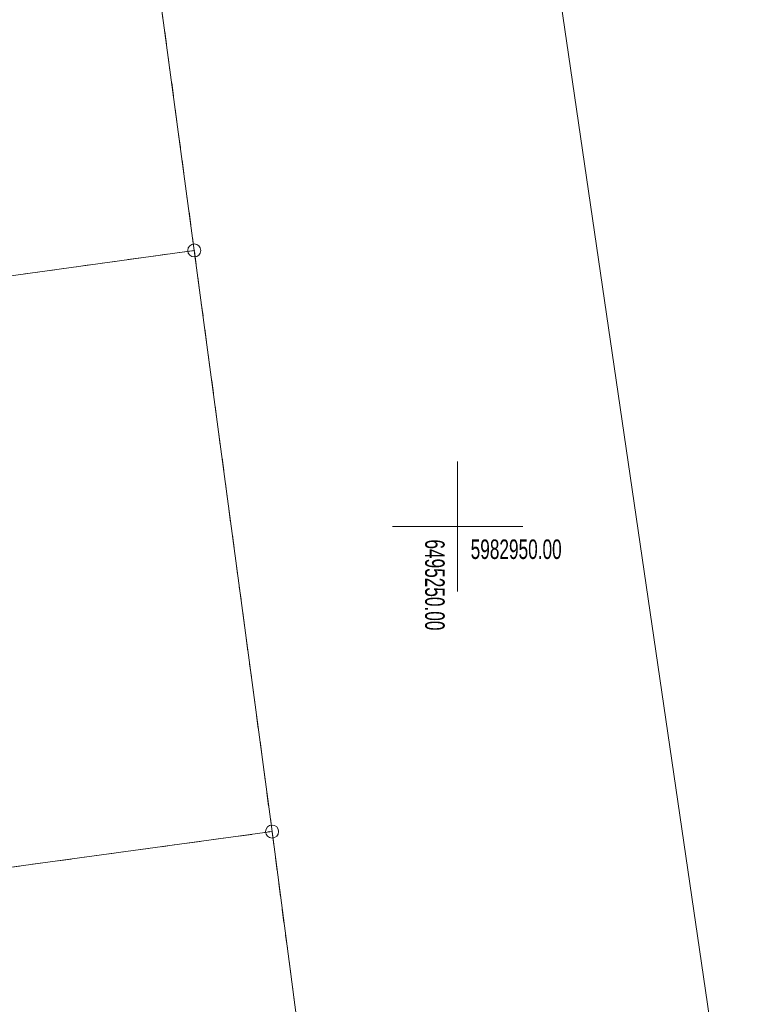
# Model space of a CAD drawing. Extents: x 6456700 to 6518119, y 5963420 to 5980059.
# Tile 234 of 256: x 6512502 to 6512530, y 5966481 to 5966518. Entities that reach past the tile are written whole.
import ezdxf
from ezdxf.enums import TextEntityAlignment as Align

# ---------------------------------------------------------------- set-up
doc = ezdxf.new("R2010")
doc.units = 0
doc.header["$MEASUREMENT"] = 0
doc.linetypes.add('L_0_03', pattern=[1, 0.5, -0.5])
doc.layers.get('0').update_dxf_attribs({"color": 2, "linetype": 'CONTINUOUS', "lineweight": 5})
for name, color, linetype, lineweight in [('202_punkt_graniczny', 7, 'CONTINUOUS', 18), ('218_kontur_uzytku_gruntowego', 96, 'L_0_03', 18), ('219_dzialka_ewidencyjna', 7, 'CONTINUOUS', 18), ('ogrodzenie_trwale', 7, 'CONTINUOUS', 18), ('siatka_krzyrzy', 7, 'CONTINUOUS', 18)]:
    doc.layers.add(name, color=color, linetype=linetype, lineweight=lineweight)
doc.styles.get("Standard").update_dxf_attribs({"font": 'txt', "width": 0.75})

# ---------------------------------------------------------------- blocks, each defined once
blk = doc.blocks.new('mdcp_nowa')
at = {"layer": '202_punkt_graniczny', "color": 7, "linetype": 'Continuous', "lineweight": 18}
for centre in [(6495239.88, 5982960.61), (6495242.87, 5982938.27)]:
    blk.add_circle(centre, 0.25, dxfattribs=at)
at = {"layer": '202_punkt_graniczny'}
for p in [(6495239.88, 5982960.61), (6495242.87, 5982938.27)]:
    blk.add_point(p, dxfattribs=at)
at = {"layer": '218_kontur_uzytku_gruntowego', "lineweight": 18, "flags": 128}
for points in [[(6495239.88, 5982960.61), (6495236.84, 5982983.17)], [(6495200.68, 5982955.19), (6495239.88, 5982960.61)], [(6495242.87, 5982938.27), (6495239.88, 5982960.61)], [(6495202.95, 5982932.81), (6495242.87, 5982938.27)], [(6495245.79, 5982915.94), (6495242.87, 5982938.27)]]:
    blk.add_lwpolyline(points, dxfattribs=at)
at = {"layer": '218_kontur_uzytku_gruntowego'}
for p in [(6495239.88, 5982960.61), (6495239.88, 5982960.61), (6495239.88, 5982960.61), (6495239.88, 5982960.61), (6495239.88, 5982960.61), (6495239.88, 5982960.61), (6495242.87, 5982938.27), (6495242.87, 5982938.27), (6495242.87, 5982938.27), (6495242.87, 5982938.27), (6495242.87, 5982938.27), (6495242.87, 5982938.27)]:
    blk.add_point(p, dxfattribs=at)
at = {"layer": '219_dzialka_ewidencyjna', "color": 3, "linetype": 'Continuous', "lineweight": 18, "flags": 128}
for points in [[(6495251.75, 5982985.32), (6495261.59, 5982918.06)], [(6495239.88, 5982960.61), (6495236.84, 5982983.17)], [(6495200.68, 5982955.19), (6495239.88, 5982960.61)], [(6495242.87, 5982938.27), (6495239.88, 5982960.61)], [(6495202.95, 5982932.81), (6495242.87, 5982938.27)], [(6495245.79, 5982915.94), (6495242.87, 5982938.27)]]:
    blk.add_lwpolyline(points, dxfattribs=at)
at = {"layer": '219_dzialka_ewidencyjna', "color": 3}
for p in [(6495239.88, 5982960.61), (6495239.88, 5982960.61), (6495239.88, 5982960.61), (6495242.87, 5982938.27), (6495242.87, 5982938.27), (6495242.87, 5982938.27)]:
    blk.add_point(p, dxfattribs=at)
at = {"layer": 'ogrodzenie_trwale'}
blk.add_point((6495242.75, 5982938.26), dxfattribs=at)
at = {"layer": 'siatka_krzyrzy', "linetype": 'Continuous', "lineweight": 18, "flags": 128}
for points in [[(6495250, 5982947.5), (6495250, 5982952.5)], [(6495247.5, 5982950), (6495252.5, 5982950)]]:
    blk.add_lwpolyline(points, dxfattribs=at)
at = {"layer": 'siatka_krzyrzy', "lineweight": 15, "width": 0.66}
blk.add_text('6495250.00', height=0.75, rotation=270, dxfattribs=at).set_placement((6495249.5, 5982949.5), align=Align.TOP_LEFT)
blk.add_text('5982950.00', height=0.75, dxfattribs=at).set_placement((6495250.5, 5982949.5), align=Align.TOP_LEFT)

msp = doc.modelspace()

# ---------------------------------------------------------------- block references
at = {"linetype": 'ByBlock'}
msp.add_blockref('mdcp_nowa', (17268.786, -16450.998), dxfattribs=at)

doc.saveas('drawing.dxf')
